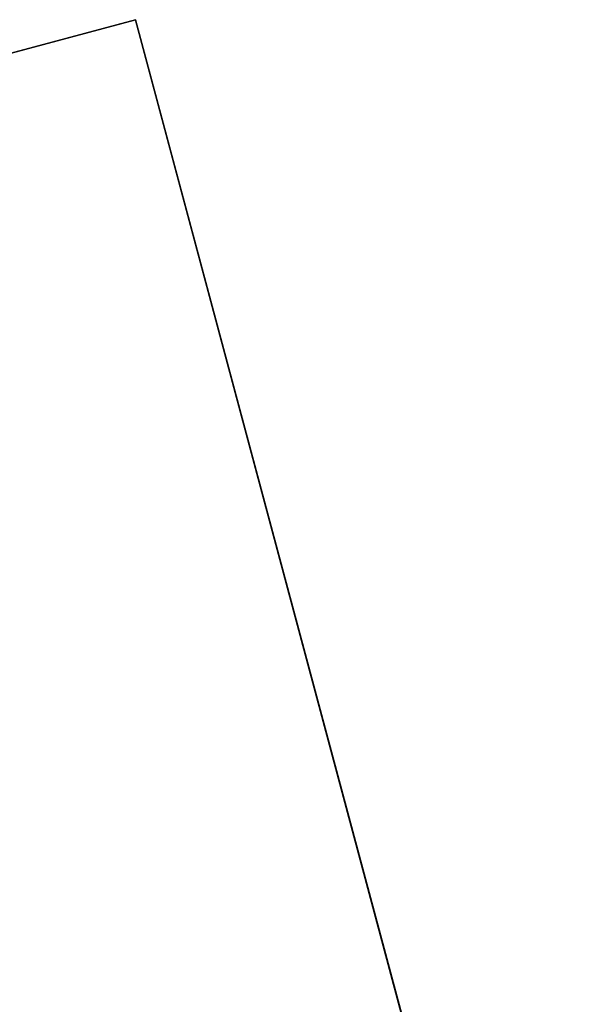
# Model space of a CAD drawing. Header units: millimetres. Extents: x 141.2 to 175.6, y 181.7 to 216.1.
# Tile 157 of 256: x 143.321 to 143.4143, y 195.6524 to 195.8171. Entities that reach past the tile are written whole.
import ezdxf

# ---------------------------------------------------------------- set-up
doc = ezdxf.new("R2010")
doc.units = ezdxf.units.MM
doc.header["$MEASUREMENT"] = 0
doc.layers.add('Default', color=7, linetype='Continuous', true_color=0x000000)

msp = doc.modelspace()

# ---------------------------------------------------------------- meshes
at = {"layer": 'Default', "color": 43}
mesh = msp.add_polyface(dxfattribs=at)
corners = [(141.50081, 195.32422, -2.70851), (141.98259, 195.45332, -2.74339), (142.46437, 195.58241, -2.77827), (141.93877, 195.44157, 3.77566), (142.42056, 195.57068, 3.74078), (142.90234, 195.69977, 3.7059), (142.37674, 195.55893, 10.25982), (142.85852, 195.68802, 10.22494), (143.34032, 195.81712, 10.19006), (143.15164, 195.76657, 7.39689), (142.66869, 195.63716, 7.39689), (142.65521, 195.63354, 7.19737), (143.13817, 195.76295, 7.19737)]
mesh.append_faces([[corners[k] for k in face] for face in [(4, 1, 0, 3), (5, 2, 1, 4), (11, 4, 3, 3), (12, 5, 11, 11), (4, 11, 5, 5), (11, 3, 6, 6), (10, 6, 7, 7), (9, 10, 8, 8), (7, 8, 10, 10), (11, 6, 10, 10)]], dxfattribs={"color": 43})
mesh = msp.add_polyface(dxfattribs=at)
corners = [(142.8685, 193.72368, 10.25982), (142.37674, 195.55893, 10.25982), (143.83206, 193.98186, 10.19006), (143.34032, 195.81712, 10.19006)]
mesh.append_faces([[corners[k] for k in face] for face in [(3, 1, 0, 2)]], dxfattribs={"color": 43})
mesh = msp.add_polyface(dxfattribs=at)
corners = [(143.83206, 193.98186, 10.19006), (143.5862, 194.89949, 10.19006), (143.34032, 195.81712, 10.19006), (143.6434, 193.9313, 7.39689), (143.39752, 194.84894, 7.39689), (143.15164, 195.76657, 7.39689)]
mesh.append_faces([[corners[k] for k in face] for face in [(4, 1, 0, 3), (5, 2, 1, 4)]], dxfattribs={"color": 43})
mesh = msp.add_polyface(dxfattribs=at)
corners = [(143.6434, 193.9313, 7.39689), (143.15164, 195.76657, 7.39689), (143.16045, 193.8019, 7.39689), (142.66869, 195.63716, 7.39689)]
mesh.append_faces([[corners[k] for k in face] for face in [(3, 1, 0, 2)]], dxfattribs={"color": 43})
mesh = msp.add_polyface(dxfattribs=at)
corners = [(143.62993, 193.9277, 7.19737), (143.38405, 194.84532, 7.19737), (143.13817, 195.76295, 7.19737), (142.95613, 193.74716, -2.77827), (142.71025, 194.66478, -2.77827), (142.46437, 195.58241, -2.77827)]
mesh.append_faces([[corners[k] for k in face] for face in [(4, 1, 0, 3), (5, 2, 1, 4)]], dxfattribs={"color": 43})
mesh = msp.add_polyface(dxfattribs=at)
corners = [(143.14697, 193.79829, 7.19737), (142.65521, 195.63354, 7.19737), (143.62993, 193.9277, 7.19737), (143.13817, 195.76295, 7.19737)]
mesh.append_faces([[corners[k] for k in face] for face in [(3, 1, 0, 2)]], dxfattribs={"color": 43})

doc.saveas('drawing.dxf')
